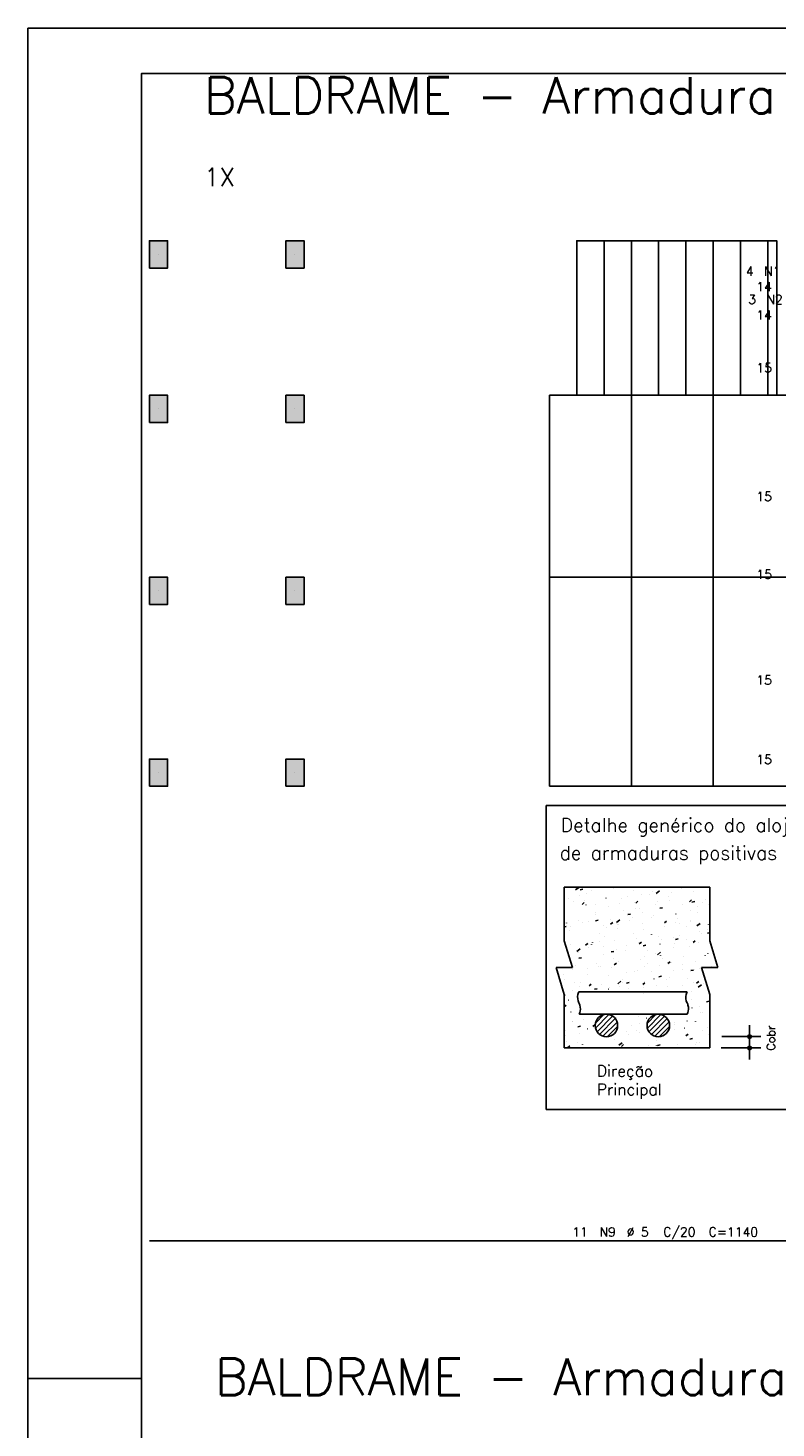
# Model space of a CAD drawing. Extents: x 0 to 84.1, y 0 to 59.4.
# Tile 3 of 9: x 0 to 16.5, y 28.6 to 59.4. Entities that reach past the tile are written whole.
import ezdxf

# ---------------------------------------------------------------- set-up
doc = ezdxf.new("R2010")
doc.units = 0
doc.header["$MEASUREMENT"] = 0
for name, color, linetype in [('1', 1, 'CONTINUOUS'), ('2', 2, 'CONTINUOUS'), ('6', 6, 'CONTINUOUS'), ('7', 7, 'CONTINUOUS'), ('9', 9, 'CONTINUOUS')]:
    doc.layers.add(name, color=color, linetype=linetype)
doc.styles.get("Standard").update_dxf_attribs({"font": 'ROMANS.SHX'})

msp = doc.modelspace()

# ---------------------------------------------------------------- linework, layer by layer
at = {"layer": '1', "linetype": 'Continuous'}
for p, q in [((2.872, 54.421), (2.872, 54.421)), ((5.872, 54.421), (5.872, 54.421)), ((2.872, 51.021), (2.872, 51.021)), ((5.872, 51.021), (5.872, 51.021)), ((2.872, 47.021), (2.872, 47.021)), ((5.872, 47.021), (5.872, 47.021)), ((2.872, 43.021), (2.872, 43.021)), ((5.872, 43.021), (5.872, 43.021))]:
    msp.add_line(p, q, dxfattribs=at)
for points in [[(12.072, 51.321), (12.072, 54.721), (12.672, 54.721), (12.672, 51.321), (12.072, 51.321)], [(12.672, 51.321), (12.672, 54.721), (13.272, 54.721), (13.272, 51.321), (12.672, 51.321)], [(13.272, 51.321), (13.272, 54.721), (13.872, 54.721), (13.872, 51.321), (13.272, 51.321)], [(13.872, 51.321), (13.872, 54.721), (14.472, 54.721), (14.472, 51.321), (13.872, 51.321)], [(14.472, 51.321), (14.472, 54.721), (15.072, 54.721), (15.072, 51.321), (14.472, 51.321)], [(15.072, 51.321), (15.072, 54.721), (15.672, 54.721), (15.672, 51.321), (15.072, 51.321)], [(15.672, 51.321), (15.672, 54.721), (16.272, 54.721), (16.272, 51.321), (15.672, 51.321)], [(16.272, 51.321), (16.272, 54.721), (16.472, 54.721), (16.472, 51.321), (16.272, 51.321)], [(11.472, 47.321), (11.472, 51.321), (13.272, 51.321), (13.272, 47.321), (11.472, 47.321)], [(13.272, 47.321), (13.272, 51.321), (15.072, 51.321), (15.072, 47.321), (13.272, 47.321)], [(15.072, 47.321), (15.072, 51.321), (16.872, 51.321), (16.872, 47.321), (15.072, 47.321)], [(11.472, 42.721), (11.472, 47.321), (13.272, 47.321), (13.272, 42.721), (11.472, 42.721)], [(13.272, 42.721), (13.272, 47.321), (15.072, 47.321), (15.072, 42.721), (13.272, 42.721)], [(15.072, 42.721), (15.072, 47.321), (16.872, 47.321), (16.872, 42.721), (15.072, 42.721)]]:
    msp.add_lwpolyline(points, dxfattribs=at)
at = {"layer": '2', "linetype": 'Continuous'}
for p, q in [((84.1, 59.4), (0, 59.4)), ((0, 59.4), (0, 0)), ((11.398, 42.296), (21.003, 42.296)), ((11.398, 42.296), (11.398, 35.612)), ((11.797, 40.5), (14.997, 40.5)), ((11.797, 40.5), (11.797, 39.322)), ((11.797, 40.38), (11.797, 40.38)), ((12.044, 40.441), (12.117, 40.494)), ((12.145, 40.448), (12.204, 40.459)), ((12.283, 40.371), (12.283, 40.372)), ((12.389, 40.419), (12.389, 40.42)), ((12.886, 40.483), (12.887, 40.483)), ((13.327, 40.432), (13.327, 40.433)), ((13.348, 40.498), (13.349, 40.499)), ((13.503, 40.345), (13.504, 40.345)), ((13.747, 40.399), (13.748, 40.4)), ((13.816, 40.366), (13.888, 40.419)), ((14.154, 40.377), (14.155, 40.378)), ((14.369, 40.483), (14.369, 40.484)), ((14.634, 40.415), (14.634, 40.416)), ((14.997, 40.5), (14.997, 39.322)), ((11.797, 40.259), (11.797, 40.259)), ((11.797, 40.241), (11.797, 40.241)), ((11.797, 40.241), (11.797, 40.241)), ((11.797, 40.241), (11.797, 40.241)), ((11.797, 40.234), (11.797, 40.234)), ((11.797, 40.234), (11.797, 40.234)), ((11.797, 40.094), (11.797, 40.094)), ((11.797, 40.094), (11.797, 40.094)), ((11.88, 40.26), (11.881, 40.26)), ((12.001, 40.194), (12.001, 40.195)), ((12.124, 40.314), (12.125, 40.314)), ((12.187, 40.124), (12.233, 40.163)), ((12.235, 40.219), (12.236, 40.22)), ((12.274, 40.115), (12.275, 40.115)), ((12.492, 40.121), (12.493, 40.121)), ((12.714, 40.258), (12.715, 40.258)), ((12.762, 40.078), (12.763, 40.079)), ((13.009, 40.147), (13.01, 40.147)), ((13.045, 40.255), (13.045, 40.256)), ((13.195, 40.298), (13.195, 40.299)), ((13.333, 40.161), (13.334, 40.161)), ((13.353, 40.038), (13.354, 40.038)), ((13.369, 40.153), (13.415, 40.192)), ((13.441, 40.033), (13.442, 40.034)), ((13.674, 40.337), (13.674, 40.337)), ((13.805, 40.13), (13.805, 40.131)), ((13.851, 40.184), (13.852, 40.184)), ((13.9, 40.038), (13.958, 40.049)), ((14.087, 40.307), (14.087, 40.307)), ((14.115, 40.207), (14.116, 40.207)), ((14.401, 40.112), (14.402, 40.113)), ((14.55, 40.182), (14.596, 40.221)), ((14.585, 40.216), (14.586, 40.216)), ((14.606, 40.175), (14.665, 40.186)), ((14.732, 40.069), (14.733, 40.069)), ((14.846, 40.173), (14.846, 40.174)), ((14.91, 40.23), (14.911, 40.23)), ((14.976, 40.123), (14.977, 40.123)), ((11.797, 39.967), (11.797, 39.967)), ((11.797, 39.967), (11.797, 39.967)), ((11.797, 39.797), (11.797, 39.797)), ((12.099, 39.76), (12.1, 39.76)), ((12.198, 39.724), (12.198, 39.725)), ((12.328, 39.754), (12.328, 39.755)), ((12.48, 39.901), (12.48, 39.902)), ((12.481, 39.955), (12.482, 39.955)), ((12.486, 39.763), (12.545, 39.774)), ((12.807, 39.793), (12.808, 39.793)), ((12.817, 39.691), (12.863, 39.729)), ((12.944, 39.729), (13.017, 39.782)), ((13.109, 39.984), (13.11, 39.984)), ((13.193, 39.9), (13.252, 39.912)), ((13.24, 39.776), (13.241, 39.777)), ((13.288, 39.833), (13.288, 39.834)), ((13.523, 39.953), (13.523, 39.954)), ((13.721, 39.845), (13.722, 39.845)), ((13.767, 39.872), (13.767, 39.872)), ((13.999, 39.72), (14.045, 39.758)), ((14.244, 39.733), (14.245, 39.733)), ((14.247, 39.912), (14.248, 39.913)), ((14.282, 39.819), (14.282, 39.82)), ((14.564, 39.996), (14.564, 39.997)), ((14.568, 39.747), (14.569, 39.747)), ((14.583, 39.762), (14.584, 39.762)), ((14.726, 39.951), (14.727, 39.951)), ((11.797, 39.693), (11.797, 39.693)), ((11.797, 39.693), (11.797, 39.693)), ((11.797, 39.648), (11.797, 39.648)), ((11.797, 39.629), (11.838, 39.637)), ((11.797, 39.626), (11.797, 39.626)), ((11.797, 39.626), (11.797, 39.626)), ((11.797, 39.418), (11.797, 39.418)), ((11.797, 39.418), (11.797, 39.418)), ((11.797, 39.418), (11.797, 39.418)), ((11.847, 39.714), (11.848, 39.715)), ((11.916, 39.548), (11.916, 39.549)), ((11.933, 39.632), (11.934, 39.632)), ((12.574, 39.49), (12.575, 39.49)), ((12.667, 39.664), (12.668, 39.664)), ((12.676, 39.422), (12.676, 39.423)), ((12.716, 39.622), (12.717, 39.622)), ((12.958, 39.599), (12.958, 39.6)), ((12.96, 39.676), (12.961, 39.677)), ((12.992, 39.678), (12.993, 39.678)), ((13.328, 39.484), (13.329, 39.484)), ((13.509, 39.7), (13.51, 39.7)), ((13.534, 39.569), (13.535, 39.569)), ((13.717, 39.465), (13.718, 39.466)), ((14, 39.642), (14, 39.643)), ((14.338, 39.708), (14.339, 39.708)), ((14.34, 39.447), (14.341, 39.448)), ((14.494, 39.647), (14.495, 39.648)), ((14.715, 39.654), (14.788, 39.707)), ((14.761, 39.527), (14.761, 39.528)), ((14.813, 39.478), (14.814, 39.479)), ((14.947, 39.49), (14.997, 39.5)), ((14.951, 39.569), (14.952, 39.569)), ((14.967, 39.678), (14.968, 39.679)), ((11.797, 39.322), (11.976, 38.733)), ((11.846, 39.16), (11.846, 39.16)), ((11.846, 39.16), (11.846, 39.16)), ((11.846, 39.16), (11.846, 39.16)), ((11.847, 39.155), (11.847, 39.155)), ((11.847, 39.155), (11.847, 39.155)), ((11.847, 39.155), (11.847, 39.155)), ((11.853, 39.136), (11.853, 39.136)), ((11.859, 39.117), (11.859, 39.117)), ((11.859, 39.117), (11.859, 39.117)), ((11.859, 39.117), (11.859, 39.117)), ((11.94, 39.249), (11.941, 39.25)), ((12.072, 39.091), (12.145, 39.144)), ((12.266, 39.228), (12.312, 39.266)), ((12.322, 39.261), (12.323, 39.261)), ((12.326, 39.181), (12.327, 39.181)), ((12.394, 39.245), (12.394, 39.246)), ((12.421, 39.289), (12.421, 39.29)), ((12.567, 39.315), (12.567, 39.315)), ((12.65, 39.195), (12.651, 39.195)), ((12.9, 39.328), (12.9, 39.329)), ((12.935, 39.122), (12.936, 39.122)), ((13.153, 39.111), (13.153, 39.112)), ((13.168, 39.217), (13.169, 39.217)), ((13.38, 39.368), (13.381, 39.369)), ((13.435, 39.288), (13.435, 39.289)), ((13.447, 39.257), (13.493, 39.295)), ((13.533, 39.215), (13.592, 39.227)), ((13.86, 39.407), (13.86, 39.407)), ((13.902, 39.249), (13.903, 39.249)), ((13.945, 39.346), (13.946, 39.346)), ((14.189, 39.4), (14.19, 39.4)), ((14.197, 39.173), (14.197, 39.174)), ((14.227, 39.264), (14.228, 39.264)), ((14.24, 39.353), (14.299, 39.364)), ((14.479, 39.35), (14.479, 39.351)), ((14.557, 39.207), (14.558, 39.208)), ((14.629, 39.286), (14.675, 39.324)), ((14.744, 39.286), (14.745, 39.286)), ((14.997, 39.322), (15.176, 38.733)), ((11.904, 38.968), (11.904, 38.968)), ((11.915, 38.933), (11.915, 38.933)), ((11.924, 38.903), (11.924, 38.903)), ((11.925, 38.898), (11.925, 38.898)), ((11.925, 38.898), (11.925, 38.898)), ((11.925, 38.898), (11.925, 38.898)), ((11.929, 38.899), (11.93, 38.899)), ((12.112, 39.068), (12.112, 39.069)), ((12.12, 38.941), (12.179, 38.952)), ((12.173, 38.953), (12.174, 38.953)), ((12.514, 38.824), (12.514, 38.825)), ((12.667, 39.025), (12.668, 39.025)), ((12.827, 39.078), (12.886, 39.089)), ((12.871, 38.934), (12.871, 38.935)), ((12.896, 38.794), (12.942, 38.833)), ((12.993, 38.863), (12.993, 38.864)), ((13.473, 38.903), (13.474, 38.904)), ((13.552, 38.985), (13.553, 38.985)), ((13.627, 39.104), (13.628, 39.104)), ((13.632, 38.819), (13.632, 38.82)), ((13.796, 39.039), (13.797, 39.039)), ((13.844, 39.016), (13.916, 39.07)), ((13.915, 38.996), (13.915, 38.997)), ((13.952, 38.942), (13.953, 38.943)), ((14.077, 38.823), (14.123, 38.862)), ((14.164, 38.846), (14.165, 38.846)), ((14.403, 38.803), (14.404, 38.803)), ((14.426, 38.972), (14.426, 38.973)), ((14.675, 38.87), (14.675, 38.871)), ((14.899, 39.003), (14.899, 39.004)), ((14.957, 39.047), (14.957, 39.048)), ((15.137, 38.835), (15.138, 38.835)), ((11.976, 38.733), (11.618, 38.733)), ((11.618, 38.733), (11.797, 38.144)), ((11.63, 38.694), (11.63, 38.694)), ((11.633, 38.682), (11.633, 38.682)), ((11.633, 38.682), (11.633, 38.682)), ((11.633, 38.682), (11.633, 38.682)), ((11.668, 38.567), (11.668, 38.567)), ((11.78, 38.592), (11.781, 38.592)), ((11.984, 38.697), (11.985, 38.697)), ((12.033, 38.784), (12.033, 38.785)), ((12.306, 38.58), (12.306, 38.581)), ((12.309, 38.712), (12.31, 38.712)), ((12.541, 38.761), (12.542, 38.761)), ((12.589, 38.757), (12.589, 38.758)), ((12.76, 38.56), (12.761, 38.561)), ((12.826, 38.734), (12.827, 38.734)), ((13.158, 38.623), (13.159, 38.623)), ((13.35, 38.642), (13.35, 38.643)), ((13.402, 38.677), (13.403, 38.677)), ((13.561, 38.766), (13.562, 38.766)), ((13.72, 38.639), (13.721, 38.64)), ((13.874, 38.531), (13.933, 38.542)), ((13.885, 38.78), (13.886, 38.78)), ((14.11, 38.516), (14.11, 38.517)), ((14.193, 38.669), (14.194, 38.67)), ((14.392, 38.693), (14.393, 38.694)), ((14.512, 38.5), (14.513, 38.5)), ((14.581, 38.668), (14.64, 38.679)), ((14.666, 38.7), (14.667, 38.701)), ((14.781, 38.708), (14.782, 38.709)), ((15.176, 38.733), (14.818, 38.733)), ((14.818, 38.733), (14.997, 38.144)), ((14.892, 38.733), (14.892, 38.733)), ((14.916, 38.733), (14.916, 38.733)), ((14.916, 38.733), (14.916, 38.733)), ((14.916, 38.733), (14.916, 38.733)), ((15.025, 38.763), (15.026, 38.763)), ((15.117, 38.733), (15.117, 38.733)), ((15.141, 38.733), (15.141, 38.733)), ((11.724, 38.382), (11.724, 38.382)), ((11.724, 38.382), (11.724, 38.382)), ((11.724, 38.382), (11.724, 38.382)), ((11.746, 38.31), (11.746, 38.31)), ((11.746, 38.31), (11.746, 38.31)), ((11.751, 38.295), (11.751, 38.295)), ((11.751, 38.295), (11.751, 38.295)), ((11.774, 38.22), (11.774, 38.22)), ((11.8, 38.481), (11.801, 38.482)), ((11.967, 38.228), (11.968, 38.228)), ((12.024, 38.403), (12.024, 38.404)), ((12.12, 38.204), (14.273, 38.204)), ((12.126, 38.319), (12.126, 38.32)), ((12.148, 38.399), (12.149, 38.399)), ((12.344, 38.331), (12.39, 38.37)), ((12.461, 38.256), (12.52, 38.267)), ((12.485, 38.251), (12.486, 38.251)), ((12.606, 38.359), (12.607, 38.36)), ((12.765, 38.262), (12.766, 38.262)), ((12.786, 38.288), (12.786, 38.289)), ((12.972, 38.379), (13.044, 38.432)), ((13.009, 38.316), (13.01, 38.316)), ((13.068, 38.465), (13.068, 38.466)), ((13.086, 38.398), (13.086, 38.399)), ((13.167, 38.393), (13.226, 38.405)), ((13.219, 38.283), (13.22, 38.283)), ((13.526, 38.36), (13.572, 38.399)), ((13.544, 38.297), (13.545, 38.297)), ((13.566, 38.438), (13.567, 38.439)), ((13.77, 38.484), (13.771, 38.485)), ((13.828, 38.339), (13.828, 38.34)), ((14.039, 38.469), (14.04, 38.47)), ((14.061, 38.32), (14.062, 38.32)), ((14.273, 38.204), (14.498, 38.204)), ((14.387, 38.347), (14.388, 38.347)), ((14.587, 38.206), (14.587, 38.207)), ((14.632, 38.401), (14.632, 38.401)), ((14.707, 38.389), (14.753, 38.428)), ((14.743, 38.304), (14.816, 38.357)), ((14.795, 38.352), (14.796, 38.352)), ((14.869, 38.383), (14.87, 38.384)), ((11.797, 38.144), (11.797, 36.966)), ((11.797, 38.127), (11.813, 38.13)), ((11.797, 38.047), (11.797, 38.047)), ((11.797, 38.047), (11.797, 38.047)), ((11.797, 38.047), (11.797, 38.047)), ((11.797, 37.872), (11.838, 37.907)), ((11.797, 37.89), (11.797, 37.89)), ((11.797, 37.89), (11.797, 37.89)), ((11.797, 37.89), (11.797, 37.89)), ((11.893, 38.016), (11.894, 38.017)), ((13.546, 38.162), (13.546, 38.163)), ((14.598, 38.025), (14.598, 38.026)), ((14.779, 37.883), (14.78, 37.883)), ((14.922, 37.983), (14.981, 37.995)), ((14.997, 38.144), (14.997, 36.966)), ((11.797, 37.773), (11.797, 37.773)), ((11.797, 37.773), (11.797, 37.773)), ((11.797, 37.773), (11.797, 37.773)), ((11.797, 37.753), (11.797, 37.753)), ((11.797, 37.753), (11.797, 37.753)), ((11.939, 37.757), (11.939, 37.758)), ((12.129, 37.708), (14.273, 37.708)), ((12.143, 37.768), (12.144, 37.768)), ((12.222, 37.593), (12.223, 37.593)), ((12.482, 37.515), (12.667, 37.701)), ((12.482, 37.402), (12.78, 37.7)), ((12.517, 37.324), (12.859, 37.666)), ((12.572, 37.266), (12.917, 37.611)), ((12.946, 37.63), (12.946, 37.631)), ((13.419, 37.661), (13.42, 37.661)), ((13.601, 37.624), (13.602, 37.624)), ((13.624, 37.515), (13.81, 37.701)), ((13.625, 37.402), (13.923, 37.7)), ((13.66, 37.324), (14.001, 37.666)), ((13.714, 37.266), (14.059, 37.611)), ((13.741, 37.675), (13.741, 37.676)), ((14.273, 37.708), (14.498, 37.708)), ((14.606, 37.847), (14.607, 37.847)), ((14.784, 37.736), (14.784, 37.737)), ((14.838, 37.752), (14.839, 37.753)), ((11.797, 37.519), (11.797, 37.519)), ((11.797, 37.498), (11.797, 37.498)), ((11.797, 37.498), (11.797, 37.498)), ((11.797, 37.498), (11.797, 37.498)), ((11.797, 37.376), (11.797, 37.376)), ((11.797, 37.304), (11.797, 37.304)), ((11.797, 37.304), (11.797, 37.304)), ((11.797, 37.284), (11.797, 37.284)), ((11.797, 37.284), (11.797, 37.284)), ((11.801, 37.285), (11.802, 37.285)), ((11.832, 37.351), (11.833, 37.352)), ((11.978, 37.538), (11.979, 37.539)), ((11.986, 37.551), (11.987, 37.552)), ((12.095, 37.434), (12.153, 37.445)), ((12.135, 37.277), (12.135, 37.278)), ((12.311, 37.389), (12.312, 37.39)), ((12.417, 37.454), (12.417, 37.455)), ((12.422, 37.435), (12.468, 37.473)), ((12.59, 37.4), (12.591, 37.4)), ((12.645, 37.226), (12.957, 37.537)), ((12.748, 37.215), (12.967, 37.435)), ((12.86, 37.331), (12.861, 37.331)), ((13.176, 37.321), (13.176, 37.322)), ((13.207, 37.262), (13.208, 37.263)), ((13.265, 37.46), (13.266, 37.461)), ((13.378, 37.353), (13.379, 37.354)), ((13.451, 37.316), (13.452, 37.317)), ((13.458, 37.498), (13.459, 37.499)), ((13.738, 37.491), (13.739, 37.492)), ((13.788, 37.226), (14.099, 37.537)), ((13.89, 37.215), (14.11, 37.435)), ((14.112, 37.386), (14.113, 37.386)), ((14.211, 37.522), (14.212, 37.522)), ((14.213, 37.485), (14.214, 37.486)), ((14.22, 37.382), (14.22, 37.383)), ((14.437, 37.4), (14.438, 37.4)), ((14.473, 37.231), (14.519, 37.269)), ((14.502, 37.559), (14.502, 37.56)), ((14.685, 37.552), (14.685, 37.553)), ((14.83, 37.348), (14.831, 37.348)), ((14.954, 37.422), (14.955, 37.422)), ((15.873, 37.465), (15.873, 36.716)), ((11.797, 37.224), (11.797, 37.224)), ((11.797, 36.966), (14.997, 36.966)), ((11.829, 37.231), (11.83, 37.231)), ((11.835, 36.966), (11.835, 36.966)), ((11.835, 36.966), (11.835, 36.966)), ((11.853, 37.1), (11.853, 37.101)), ((11.864, 36.966), (11.864, 36.966)), ((11.871, 36.972), (11.917, 37.01)), ((11.871, 36.966), (11.871, 36.966)), ((11.871, 36.966), (11.871, 36.966)), ((11.987, 36.966), (11.987, 36.966)), ((11.987, 36.966), (11.987, 36.966)), ((11.987, 36.966), (11.987, 36.966)), ((12.079, 37.086), (12.08, 37.087)), ((12.094, 36.966), (12.094, 36.966)), ((12.094, 36.966), (12.094, 36.966)), ((12.197, 37.038), (12.198, 37.039)), ((12.353, 36.966), (12.353, 36.966)), ((12.353, 36.966), (12.353, 36.966)), ((12.437, 36.966), (12.437, 36.966)), ((12.437, 36.966), (12.437, 36.966)), ((12.612, 36.967), (12.612, 36.968)), ((12.612, 36.966), (12.612, 36.966)), ((12.871, 36.966), (12.871, 36.966)), ((12.886, 36.966), (12.886, 36.966)), ((12.886, 36.966), (12.886, 36.966)), ((12.894, 37.144), (12.894, 37.145)), ((12.914, 36.966), (12.914, 36.966)), ((13, 37.029), (13.072, 37.082)), ((13.011, 36.966), (13.011, 36.966)), ((13.052, 37.001), (13.098, 37.039)), ((13.109, 36.966), (13.109, 36.966)), ((13.109, 36.966), (13.109, 36.966)), ((13.129, 36.966), (13.129, 36.966)), ((13.336, 36.966), (13.336, 36.966)), ((13.351, 36.986), (13.351, 36.986)), ((13.388, 36.966), (13.388, 36.966)), ((13.554, 36.966), (13.554, 36.966)), ((13.647, 36.966), (13.647, 36.966)), ((13.647, 36.966), (13.647, 36.966)), ((13.647, 36.966), (13.647, 36.966)), ((13.655, 37.028), (13.656, 37.029)), ((13.785, 36.966), (13.785, 36.966)), ((13.819, 37.124), (13.82, 37.124)), ((13.824, 37.016), (13.824, 37.017)), ((13.849, 37.024), (13.908, 37.035)), ((13.906, 36.966), (13.906, 36.966)), ((13.906, 36.966), (13.906, 36.966)), ((13.906, 36.966), (13.906, 36.966)), ((13.938, 37.205), (13.938, 37.206)), ((14.158, 36.966), (14.158, 36.966)), ((14.165, 36.966), (14.165, 36.966)), ((14.165, 36.966), (14.165, 36.966)), ((14.165, 36.966), (14.165, 36.966)), ((14.235, 36.966), (14.235, 36.966)), ((14.297, 37.047), (14.297, 37.048)), ((14.346, 36.966), (14.346, 36.966)), ((14.346, 36.966), (14.346, 36.966)), ((14.346, 36.966), (14.346, 36.966)), ((14.424, 36.966), (14.424, 36.966)), ((14.424, 36.966), (14.424, 36.966)), ((14.424, 36.966), (14.424, 36.966)), ((14.436, 36.986), (14.437, 36.987)), ((14.556, 37.161), (14.614, 37.172)), ((14.997, 36.966), (14.597, 36.966)), ((14.68, 37.04), (14.681, 37.041)), ((14.683, 36.966), (14.683, 36.966)), ((14.683, 36.966), (14.683, 36.966)), ((14.685, 36.966), (14.685, 36.966)), ((14.698, 37.079), (14.698, 37.08)), ((14.77, 37.077), (14.771, 37.078)), ((14.787, 36.966), (14.787, 36.966)), ((14.942, 36.966), (14.942, 36.966)), ((14.942, 36.966), (14.942, 36.966)), ((14.98, 37.256), (14.98, 37.257)), ((15.247, 36.966), (16.123, 36.966)), ((15.26, 37.215), (16.123, 37.215)), ((11.398, 35.612), (21.003, 35.612)), ((0, 29.7), (0.5, 29.7)), ((0.5, 29.7), (1.5, 29.7)), ((1.5, 29.7), (2.5, 29.7))]:
    msp.add_line(p, q, dxfattribs=at)
for points in [[(83.1, 1), (2.5, 1), (2.5, 58.4), (83.1, 58.4), (83.1, 1)], [(2.672, 54.121), (3.072, 54.121), (3.072, 54.721), (2.672, 54.721), (2.672, 54.121)], [(5.672, 54.121), (6.072, 54.121), (6.072, 54.721), (5.672, 54.721), (5.672, 54.121)], [(2.672, 50.721), (3.072, 50.721), (3.072, 51.321), (2.672, 51.321), (2.672, 50.721)], [(5.672, 50.721), (6.072, 50.721), (6.072, 51.321), (5.672, 51.321), (5.672, 50.721)], [(2.672, 46.721), (3.072, 46.721), (3.072, 47.321), (2.672, 47.321), (2.672, 46.721)], [(5.672, 46.721), (6.072, 46.721), (6.072, 47.321), (5.672, 47.321), (5.672, 46.721)], [(2.672, 42.721), (3.072, 42.721), (3.072, 43.321), (2.672, 43.321), (2.672, 42.721)], [(5.672, 42.721), (6.072, 42.721), (6.072, 43.321), (5.672, 43.321), (5.672, 42.721)], [(12.12, 38.204), (12.111, 38.185), (12.103, 38.166), (12.096, 38.139), (12.09, 38.095), (12.092, 38.046), (12.1, 38.004), (12.107, 37.984), (12.12, 37.956)], [(14.498, 38.204), (14.489, 38.185), (14.482, 38.166), (14.475, 38.139), (14.468, 38.095), (14.47, 38.046), (14.479, 38.004), (14.486, 37.984), (14.498, 37.956)], [(12.12, 37.708), (12.129, 37.727), (12.136, 37.746), (12.143, 37.773), (12.15, 37.817), (12.148, 37.865), (12.139, 37.908), (12.132, 37.928), (12.12, 37.956)], [(14.498, 37.708), (14.507, 37.727), (14.514, 37.746), (14.522, 37.773), (14.528, 37.817), (14.526, 37.865), (14.518, 37.908), (14.511, 37.928), (14.498, 37.956)]]:
    msp.add_lwpolyline(points, dxfattribs=at)
for centre, radius in [((12.723, 37.46), 0.248), ((13.865, 37.46), 0.248), ((15.873, 37.215), 0.04), ((15.873, 36.966), 0.04), ((15.873, 37.215), 0.02), ((15.873, 36.966), 0.02)]:
    msp.add_circle(centre, radius, dxfattribs=at)
at = {"layer": '6', "linetype": 'Continuous'}
msp.add_line((2.672, 32.721), (25.472, 32.721), dxfattribs=at)
at = {"layer": '9', "linetype": 'Continuous'}
for points in [[(2.672, 54.121), (3.072, 54.121), (3.072, 54.721)], [(2.672, 54.121), (3.072, 54.721), (2.672, 54.721)], [(2.672, 54.121), (2.672, 54.721), (2.672, 54.121)], [(5.672, 54.121), (6.072, 54.121), (6.072, 54.721)], [(5.672, 54.121), (6.072, 54.721), (5.672, 54.721)], [(5.672, 54.121), (5.672, 54.721), (5.672, 54.121)], [(2.672, 50.721), (3.072, 50.721), (3.072, 51.321)], [(2.672, 50.721), (3.072, 51.321), (2.672, 51.321)], [(2.672, 50.721), (2.672, 51.321), (2.672, 50.721)], [(5.672, 50.721), (6.072, 50.721), (6.072, 51.321)], [(5.672, 50.721), (6.072, 51.321), (5.672, 51.321)], [(5.672, 50.721), (5.672, 51.321), (5.672, 50.721)], [(2.672, 46.721), (3.072, 46.721), (3.072, 47.321)], [(2.672, 46.721), (3.072, 47.321), (2.672, 47.321)], [(2.672, 46.721), (2.672, 47.321), (2.672, 46.721)], [(5.672, 46.721), (6.072, 46.721), (6.072, 47.321)], [(5.672, 46.721), (6.072, 47.321), (5.672, 47.321)], [(5.672, 46.721), (5.672, 47.321), (5.672, 46.721)], [(2.672, 42.721), (3.072, 42.721), (3.072, 43.321)], [(2.672, 42.721), (3.072, 43.321), (2.672, 43.321)], [(2.672, 42.721), (2.672, 43.321), (2.672, 42.721)], [(5.672, 42.721), (6.072, 42.721), (6.072, 43.321)], [(5.672, 42.721), (6.072, 43.321), (5.672, 43.321)], [(5.672, 42.721), (5.672, 43.321), (5.672, 42.721)]]:
    msp.add_solid(points, dxfattribs=at)

# ---------------------------------------------------------------- texts
at = {"layer": '1', "linetype": 'Continuous'}
msp.add_text('1X', height=0.4, dxfattribs=at).set_placement((3.872, 55.921))
at = {"layer": '2', "linetype": 'Continuous'}
for s, height, p in [('4', 0.2, (15.792, 53.952)), ('N1', 0.2, (16.192, 53.952)), ('14', 0.2, (16.022, 53.612)), ('3', 0.2, (15.842, 53.329)), ('N2', 0.2, (16.242, 53.329)), ('14', 0.2, (16.022, 52.989)), ('15', 0.2, (16.022, 51.825)), ('15', 0.2, (16.022, 48.996)), ('15', 0.2, (16.022, 47.284)), ('15', 0.2, (16.022, 44.959)), ('15', 0.2, (16.022, 43.212)), ('Detalhe genérico do alojamento', 0.3, (11.719, 41.718)), ('de armaduras positivas', 0.3, (11.695, 41.106)), ('Direção ', 0.25, (12.511, 36.336)), ('Principal', 0.25, (12.511, 35.929)), ('11', 0.2, (11.972, 32.821)), ('N9', 0.2, (12.572, 32.821)), ('%%c 5', 0.2, (13.172, 32.821)), ('C/20', 0.2, (13.972, 32.821)), ('C=1140', 0.2, (14.972, 32.821))]:
    msp.add_text(s, height=height, dxfattribs=at).set_placement(p)
msp.add_text('Cobr', height=0.18, rotation=90, dxfattribs=at).set_placement((16.432, 36.908))
at = {"layer": '7', "linetype": 'Continuous'}
for s, p in [('BALDRAME - Armadura negativa horizontal', (3.872, 57.521)), ('BALDRAME - Armadura positiva horizontal', (4.113, 29.333))]:
    msp.add_text(s, height=0.8, dxfattribs=at).set_placement(p)

doc.saveas('drawing.dxf')
